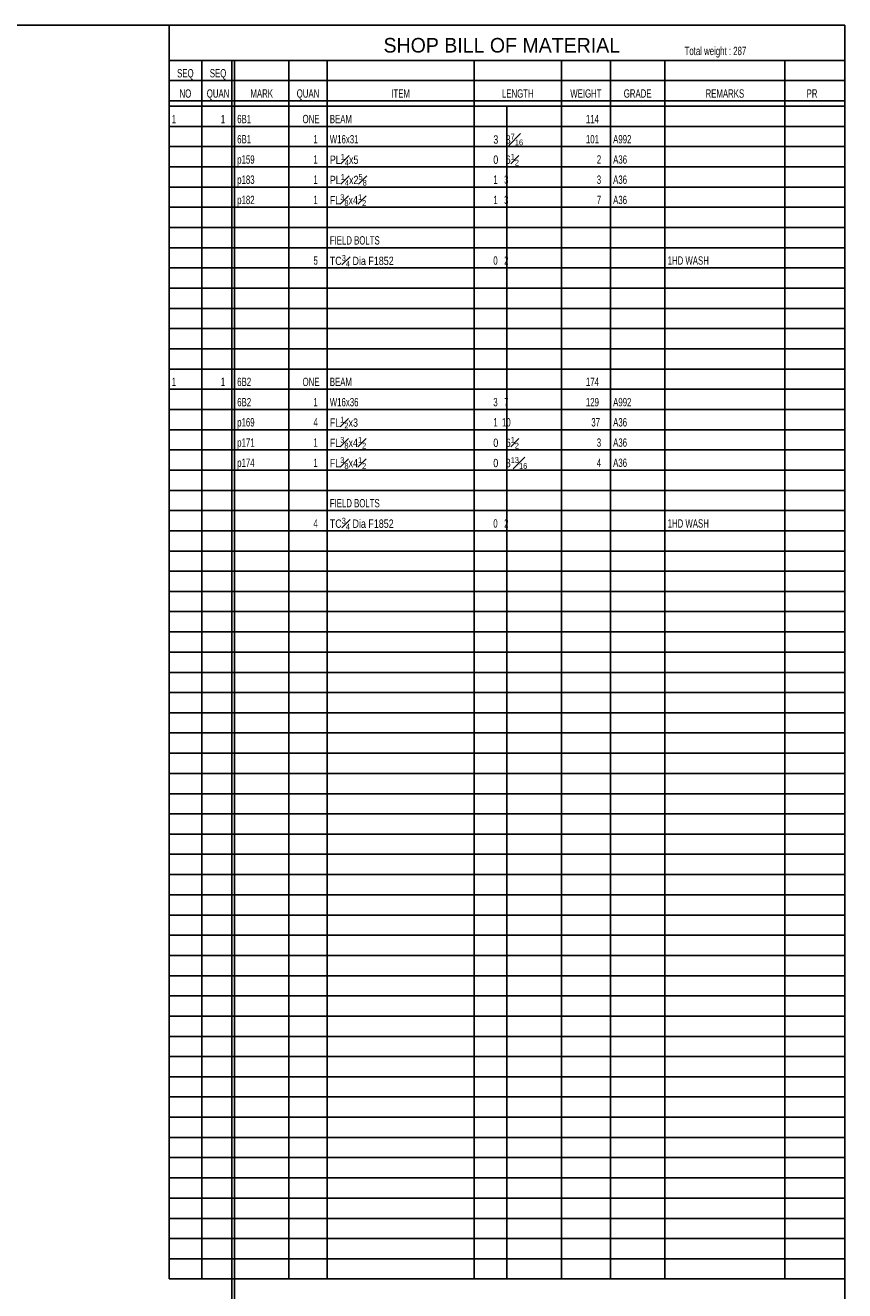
# Model space of a CAD drawing. Header units: inches. Extents: x -17.2 to 17.5, y -11.2 to 11.2.
# Tile 4 of 4: x 7.6 to 17.2, y -3.6 to 11.2. Entities that reach past the tile are written whole.
import ezdxf
from ezdxf.enums import TextEntityAlignment as Align

# ---------------------------------------------------------------- set-up
doc = ezdxf.new("R2010")
doc.units = ezdxf.units.IN
doc.header["$LTSCALE"] = 2.5
doc.header["$MEASUREMENT"] = 0
doc.layers.add('Layer_0', color=7, linetype='Continuous')
doc.styles.add('MTextWidth', font='txt', dxfattribs={"width": 0.8, "height": 0.2})

msp = doc.modelspace()

# ---------------------------------------------------------------- linework, layer by layer
at = {"layer": 'Layer_0', "color": 2, "linetype": 'Continuous'}
for p, q in [((-17.25, 11.25), (17.25, 11.25)), ((17.25, 11.25), (9.311, 11.25)), ((9.311, 11.25), (9.311, -3.475)), ((17.25, 11.25), (17.25, -11.25)), ((17.25, -3.475), (17.25, 11.25)), ((17.25, 10.837), (9.311, 10.837)), ((10.048, 10.837), (10.048, -9.5)), ((10.08, 10.837), (10.08, -9.5)), ((10.08, 10.837), (10.08, -3.475)), ((10.048, 10.6), (17.25, 10.6)), ((9.311, 10.363), (17.25, 10.363)), ((9.311, 10.3), (17.25, 10.3)), ((9.311, -3.475), (17.25, -3.475))]:
    msp.add_line(p, q, dxfattribs=at)
at = {"layer": 'Layer_0', "color": 1, "linetype": 'Continuous'}
for p, q in [((9.695, -3.475), (9.695, 10.837)), ((10.72, -3.475), (10.72, 10.837)), ((11.168, 10.837), (11.168, -3.475)), ((12.897, -3.475), (12.897, 10.837)), ((13.921, 10.837), (13.921, -3.475)), ((14.497, -3.475), (14.497, 10.837)), ((15.137, 10.837), (15.137, -3.475)), ((16.546, -3.475), (16.546, 10.837)), ((9.311, 10.6), (10.048, 10.6)), ((13.281, 10.3), (13.281, -3.475)), ((17.25, 10.062), (9.311, 10.062)), ((9.311, 9.825), (17.25, 9.825)), ((17.25, 9.587), (9.311, 9.587)), ((9.311, 9.35), (17.25, 9.35)), ((17.25, 9.113), (9.311, 9.113)), ((9.311, 8.875), (17.25, 8.875)), ((17.25, 8.637), (9.311, 8.637)), ((9.311, 8.4), (17.25, 8.4)), ((17.25, 8.163), (9.311, 8.163)), ((9.311, 7.925), (17.25, 7.925)), ((17.25, 7.688), (9.311, 7.688)), ((9.311, 7.45), (17.25, 7.45)), ((17.25, 7.213), (9.311, 7.213)), ((9.311, 6.975), (17.25, 6.975)), ((17.25, 6.738), (9.311, 6.738)), ((9.311, 6.5), (17.25, 6.5)), ((17.25, 6.262), (9.311, 6.262)), ((9.311, 6.025), (17.25, 6.025)), ((17.25, 5.787), (9.311, 5.787)), ((9.311, 5.55), (17.25, 5.55)), ((17.25, 5.312), (9.311, 5.312)), ((9.311, 5.075), (17.25, 5.075)), ((17.25, 4.838), (9.311, 4.838)), ((9.311, 4.6), (17.25, 4.6)), ((17.25, 4.363), (9.311, 4.363)), ((9.311, 4.125), (17.25, 4.125)), ((17.25, 3.888), (9.311, 3.888)), ((9.311, 3.65), (17.25, 3.65)), ((17.25, 3.412), (9.311, 3.412)), ((9.311, 3.175), (17.25, 3.175)), ((17.25, 2.938), (9.311, 2.938)), ((9.311, 2.7), (17.25, 2.7)), ((17.25, 2.463), (9.311, 2.463)), ((9.311, 2.225), (17.25, 2.225)), ((17.25, 1.987), (9.311, 1.987)), ((9.311, 1.75), (17.25, 1.75)), ((17.25, 1.513), (9.311, 1.513)), ((9.311, 1.275), (17.25, 1.275)), ((17.25, 1.038), (9.311, 1.038)), ((9.311, 0.8), (17.25, 0.8)), ((17.25, 0.562), (9.311, 0.562)), ((9.311, 0.325), (17.25, 0.325)), ((17.25, 0.087), (9.311, 0.087)), ((9.311, -0.15), (17.25, -0.15)), ((17.25, -0.387), (9.311, -0.387)), ((9.311, -0.625), (17.25, -0.625)), ((17.25, -0.863), (9.311, -0.863)), ((9.311, -1.1), (17.25, -1.1)), ((17.25, -1.337), (9.311, -1.337)), ((9.311, -1.575), (17.25, -1.575)), ((17.25, -1.812), (9.311, -1.812)), ((9.311, -2.05), (17.25, -2.05)), ((17.25, -2.287), (9.311, -2.287)), ((9.311, -2.525), (17.25, -2.525)), ((17.25, -2.763), (9.311, -2.763)), ((9.311, -3), (17.25, -3)), ((17.25, -3.237), (9.311, -3.237))]:
    msp.add_line(p, q, dxfattribs=at)

# ---------------------------------------------------------------- texts
at = {"color": 1, "linetype": 'Continuous', "width": 0.7}
for s, height, p in [('287', 0.0981, (15.94, 10.9)), ('1', 0.0981, (9.343, 10.1)), ('1', 0.0981, (9.92, 10.1)), ('6B1', 0.0981, (10.112, 10.1)), ('ONE', 0.0981, (10.88, 10.1)), ('BEAM', 0.0981, (11.2, 10.1)), ('114', 0.0981, (14.209, 10.1)), ('6B1', 0.0981, (10.112, 9.863)), ('1', 0.0981, (11.008, 9.863)), ('W16x31', 0.0981, (11.2, 9.863)), ('101', 0.0981, (14.209, 9.863)), ('A992', 0.0981, (14.529, 9.863)), ('p159', 0.0981, (10.112, 9.625)), ('1', 0.0981, (11.008, 9.625)), ('2', 0.0981, (14.337, 9.625)), ('A36', 0.0981, (14.529, 9.625)), ('p183', 0.0981, (10.112, 9.388)), ('1', 0.0981, (11.008, 9.388)), ('1   3      ', 0.09806, (13.121, 9.388)), ('3', 0.0981, (14.337, 9.388)), ('A36', 0.0981, (14.529, 9.388)), ('p182', 0.0981, (10.112, 9.15)), ('1', 0.0981, (11.008, 9.15)), ('1   3      ', 0.09806, (13.121, 9.15)), ('7', 0.0981, (14.337, 9.15)), ('A36', 0.0981, (14.529, 9.15)), ('FIELD BOLTS', 0.09806, (11.2, 8.675)), ('5', 0.0981, (11.008, 8.438)), ('0   2      ', 0.09806, (13.121, 8.438)), ('1HD WASH', 0.0981, (15.169, 8.438)), ('1', 0.0981, (9.343, 7.013)), ('1', 0.0981, (9.92, 7.013)), ('6B2', 0.0981, (10.112, 7.013)), ('ONE', 0.0981, (10.88, 7.013)), ('BEAM', 0.0981, (11.2, 7.013)), ('174', 0.0981, (14.209, 7.013)), ('6B2', 0.0981, (10.112, 6.775)), ('1', 0.0981, (11.008, 6.775)), ('W16x36', 0.0981, (11.2, 6.775)), ('3   7      ', 0.09806, (13.121, 6.775)), ('129', 0.0981, (14.209, 6.775)), ('A992', 0.0981, (14.529, 6.775)), ('p169', 0.0981, (10.112, 6.538)), ('4', 0.0981, (11.008, 6.538)), ('1  10      ', 0.09806, (13.121, 6.538)), ('37', 0.0981, (14.273, 6.538)), ('A36', 0.0981, (14.529, 6.538)), ('p171', 0.0981, (10.112, 6.3)), ('1', 0.0981, (11.008, 6.3)), ('3', 0.0981, (14.337, 6.3)), ('A36', 0.0981, (14.529, 6.3)), ('p174', 0.0981, (10.112, 6.063)), ('1', 0.0981, (11.008, 6.063)), ('4', 0.0981, (14.337, 6.063)), ('A36', 0.0981, (14.529, 6.063)), ('FIELD BOLTS', 0.09806, (11.2, 5.588)), ('4', 0.0981, (11.008, 5.35)), ('0   2      ', 0.09806, (13.121, 5.35)), ('1HD WASH', 0.0981, (15.169, 5.35))]:
    msp.add_text(s, height=height, dxfattribs=at).set_placement(p)
at = {"color": 1, "linetype": 'Continuous', "char_height": 0.09806, "attachment_point": 7, "style": 'MTextWidth'}
for s, insert in [('\\A1;3   3{\\H0.70x;\\S7#16;} ', (13.121, 9.84)), ('\\A1;PL{\\H0.70x;\\S1#4;}x5', (11.2, 9.603)), ('\\A1;0   6{\\H0.70x;\\S1#2;}  ', (13.121, 9.603)), ('\\A1;PL{\\H0.70x;\\S1#4;}x2{\\H0.70x;\\S5#8;}', (11.2, 9.365)), ('\\A1;FL{\\H0.70x;\\S3#8;}x4{\\H0.70x;\\S1#2;}', (11.2, 9.128)), ('\\A1;TC{\\H0.70x;\\S3#4;} Dia F1852', (11.2, 8.415)), ('\\A1;FL{\\H0.70x;\\S1#2;}x3', (11.2, 6.515)), ('\\A1;FL{\\H0.70x;\\S3#8;}x4{\\H0.70x;\\S1#2;}', (11.2, 6.278)), ('\\A1;0   6{\\H0.70x;\\S1#2;}  ', (13.121, 6.278)), ('\\A1;FL{\\H0.70x;\\S3#8;}x4{\\H0.70x;\\S1#2;}', (11.2, 6.04)), ('\\A1;0   8{\\H0.70x;\\S13#16;}', (13.121, 6.04)), ('\\A1;TC{\\H0.70x;\\S3#4;} Dia F1852', (11.2, 5.328))]:
    msp.add_mtext(s, dxfattribs=dict(at, insert=insert))
at = {"layer": 'Layer_0', "color": 3, "linetype": 'Continuous'}
msp.add_text('SHOP BILL OF MATERIAL', height=0.1716, dxfattribs=at).set_placement((13.221, 10.93), align=Align.CENTER)
at = {"layer": 'Layer_0', "color": 1, "linetype": 'Continuous', "width": 0.7}
msp.add_text('Total weight : ', height=0.09806, dxfattribs=at).set_placement((15.94, 10.9), align=Align.RIGHT)
at = {"layer": 'Layer_0', "color": 2, "linetype": 'Continuous', "width": 0.7}
for s, p in [('SEQ', (9.503, 10.638)), ('SEQ', (9.887, 10.638)), ('NO', (9.503, 10.4)), ('QUAN', (9.887, 10.4)), ('MARK', (10.4, 10.4)), ('QUAN', (10.944, 10.4)), ('ITEM', (12.032, 10.4)), ('LENGTH', (13.409, 10.4)), ('WEIGHT', (14.209, 10.4)), ('GRADE', (14.817, 10.4)), ('REMARKS', (15.842, 10.4)), ('PR', (16.866, 10.4))]:
    msp.add_text(s, height=0.0981, dxfattribs=at).set_placement(p, align=Align.CENTER)

doc.saveas('drawing.dxf')
